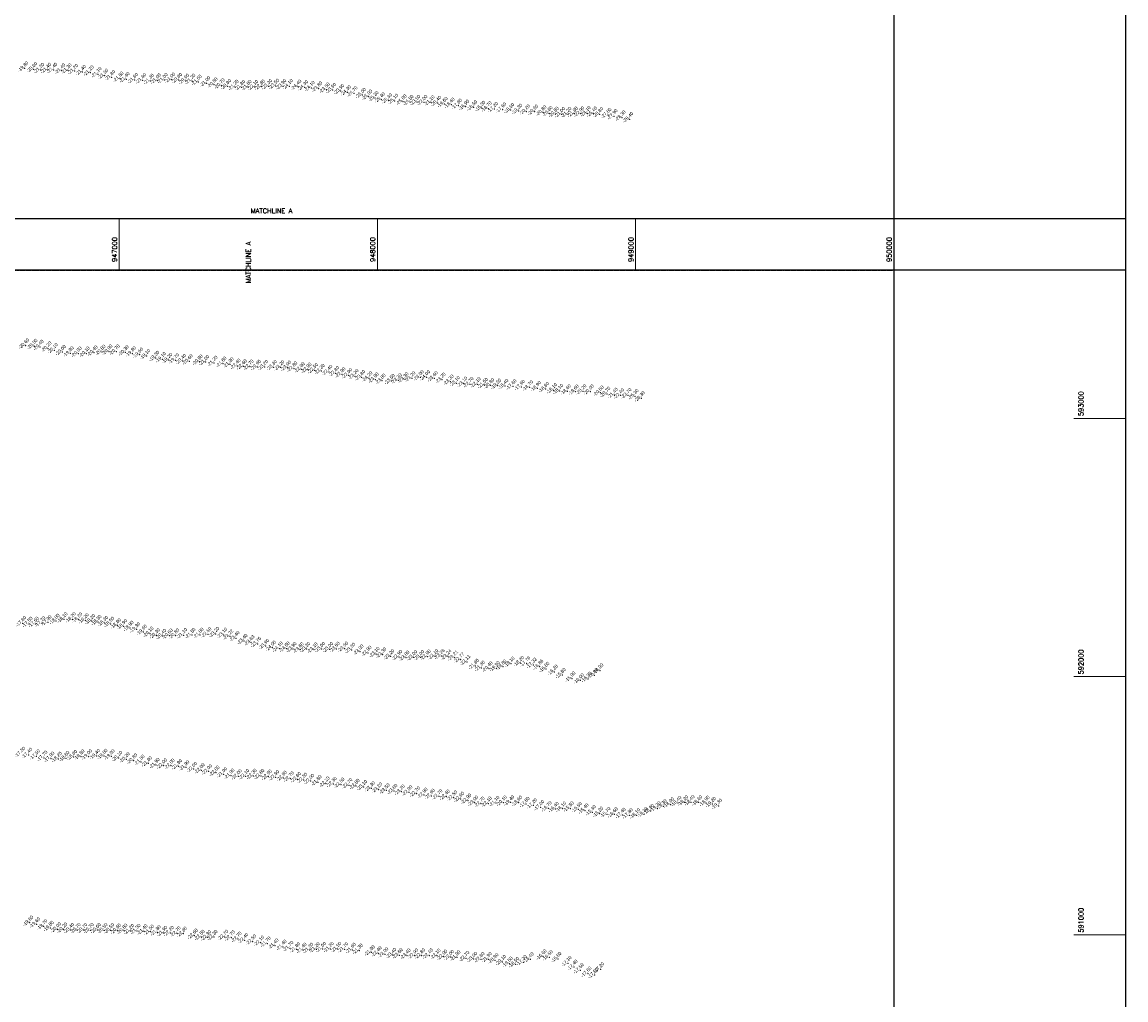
# Model space of a CAD drawing. Header units: feet. Extents: x 923032 to 950902, y 470215 to 606658.
# Tile 64 of 66: x 946624 to 950899, y 590748 to 594534. Entities that reach past the tile are written whole.
import ezdxf
from ezdxf.enums import TextEntityAlignment as Align

# ---------------------------------------------------------------- set-up
doc = ezdxf.new("R2010")
doc.units = ezdxf.units.FT
doc.header["$MEASUREMENT"] = 0
doc.header["$XCLIPFRAME"] = 0
doc.header["$PDSIZE"] = 100
doc.linetypes.add('DASHED', pattern=[0.75, 0.5, -0.25])
doc.linetypes.add('DASHED2', pattern=[0.375, 0.25, -0.125])
doc.layers.add('ALIGNSPACE-24x36', color=1, linetype='DASHED2', plot=False)
for name, color, linetype in [('ELEV8', 7, 'Continuous'), ('GRID-LABELS-X', 7, 'Continuous'), ('GRID-LABELS-Y', 7, 'Continuous'), ('GRID-TICKS-X', 7, 'Continuous'), ('GRID-TICKS-Y', 7, 'Continuous'), ('MATCHLINE', 7, 'DASHED'), ('POINTS8', 7, 'Continuous')]:
    doc.layers.add(name, color=color, linetype=linetype)
doc.layers.add('MrSID', color=251, linetype='Continuous', transparency=0.2)
doc.styles.add('MM-STANDARD', font='txt', dxfattribs={"height": 1})
doc.styles.get("Standard").update_dxf_attribs({"font": 'simplex.shx'})
picture_1 = doc.add_image_def('image7.sid', size_in_pixel=(6310, 6971))

msp = doc.modelspace()

# ---------------------------------------------------------------- linework, layer by layer
at = {"layer": 'ALIGNSPACE-24x36'}
for points in [[(943996.9, 597829.9), (950897.1, 597829.9), (950897.1, 593574.1), (943996.9, 593574.1)], [(943996.9, 593774.1), (950897.1, 593774.1), (950897.1, 589518.3), (943996.9, 589518.3)]]:
    msp.add_lwpolyline(points, close=True, dxfattribs=at)
at = {"layer": 'GRID-TICKS-X', "const_width": 4, "flags": 128}
for points in [[(947000, 593774.1), (947000, 593574.1)], [(948000, 593774.1), (948000, 593574.1)], [(949000, 593774.1), (949000, 593574.1)], [(950000, 593774.1), (950000, 593574.1)]]:
    msp.add_lwpolyline(points, dxfattribs=at)
at = {"layer": 'GRID-TICKS-Y', "const_width": 4, "flags": 128}
for points in [[(950697.1, 593000), (950897.1, 593000)], [(950697.1, 592000), (950897.1, 592000)], [(950697.1, 591000), (950897.1, 591000)]]:
    msp.add_lwpolyline(points, dxfattribs=at)
at = {"layer": 'MATCHLINE'}
for p, q in [((943996.9, 593774.1), (949996.9, 593774.1)), ((943996.9, 593574.1), (949996.9, 593574.1))]:
    msp.add_line(p, q, dxfattribs=at)
at = {"layer": 'POINTS8', "color": 250, "linetype": 'Continuous', "lineweight": 0, "transparency": 33554687}
for p in [(946634.4, 594354.7, -19.8), (946669.1, 594351.9, -20.6), (946696.4, 594348.9, -21.3), (946722.8, 594349.1, -21.4), (946746.9, 594349.2, -21.4), (946777.8, 594346.4, -21.4), (946802.2, 594347, -21.3), (946827.8, 594344.7, -21.2), (946858, 594340.7, -21.4), (946888.3, 594339, -21.2), (946918.4, 594332.4, -21.1), (946944.2, 594326.3, -21.5), (946971.2, 594320.8, -21.8), (947003.2, 594315.4, -21.6), (947027.2, 594312.9, -21.4), (947203.1, 594311.4, -21), (947059.8, 594309.7, -21.6), (947091.1, 594308.8, -21.6), (947121.2, 594306.7, -21.3), (947148.2, 594307.8, -21), (947174.7, 594309.5, -21), (947230, 594310.1, -20.8), (947257.1, 594306.8, -20.9), (947281.6, 594306.7, -21.2), (947306.3, 594302.8, -21.6), (947339.5, 594297, -21), (947367.6, 594292.4, -20.8), (947395.5, 594288.8, -20.7), (947420, 594285.9, -20.8), (947449.2, 594283.3, -21.2), (947474.6, 594282.3, -21.8), (947499.6, 594282.6, -21.8), (947524.4, 594283, -22.1), (947550.9, 594284.1, -22.8), (947578.7, 594285.8, -23.3), (947606, 594287.4, -23.5), (947634, 594285.9, -23.9), (947659.4, 594286.2, -24.1), (947692.1, 594283.9, -24.4), (947718.1, 594281.8, -24.3), (947743.9, 594278.9, -24.1), (947773.1, 594276.8, -23.8), (947801.9, 594272.8, -23.5), (947826.7, 594271.2, -23.5), (947858.2, 594267.2, -23.9), (947884.1, 594262, -24.3), (947909.6, 594258.3, -24.7), (947942.1, 594252, -25), (947966.9, 594245.5, -25), (947991.1, 594239.9, -25.3), (948015.7, 594234.6, -25.4), (948043.2, 594231.1, -25.3), (948067.2, 594229.1, -25.1), (948099.8, 594226.4, -25), (948152.9, 594224.9, -23.5), (948126.5, 594224.4, -24.5), (948180.2, 594224.2, -22), (948208.1, 594223.2, -21.1), (948233.7, 594221, -20.4), (948259, 594216.6, -19.6), (948285.9, 594214, -18.4), (948314.2, 594210.3, -17.8), (948342.1, 594206.4, -16.9), (948373, 594203.8, -16.5), (948404.6, 594201.9, -16.3), (948429.3, 594199.7, -16.7), (948453.6, 594197.5, -17.2), (948485.4, 594195.7, -17.6), (948516.4, 594193.4, -18.5), (948547.2, 594190.7, -19.3), (948577.3, 594188, -20.2), (948609.3, 594187.2, -20.6), (948641.1, 594184.5, -20.8), (948665.2, 594181.7, -20.8), (948689.1, 594179, -20.8), (948713.4, 594177.6, -21), (948738.1, 594177.8, -21.2), (948762.9, 594179.2, -21.8), (948787.9, 594180.3, -22.9), (948812.5, 594181.2, -24.1), (948837, 594179.8, -25.4), (948861, 594177.6, -26.8), (948892.9, 594174.7, -27.6), (948917, 594169.9, -27.9), (948947.8, 594164.6, -28.3), (948977.7, 594158.1, -28.4), (946637.9, 593282.1, -20.6), (946669.9, 593280.4, -20.5), (946693.9, 593276.6, -20.4), (946724.6, 593270.1, -20.2), (946749, 593263.7, -20.1), (946780, 593256.5, -20), (946810.4, 593251.4, -19.9), (946841.5, 593250.1, -20), (946872.3, 593250.5, -20.1), (946903.2, 593254.5, -20.4), (946933.5, 593257.4, -20.8), (946960.4, 593258.5, -20.9), (946988.6, 593258.4, -20.7), (947023.8, 593255.3, -20.3), (947051.5, 593251.1, -19.8), (947079.1, 593246.4, -19.5), (947107, 593240.9, -19.1), (947142, 593233.9, -19.3), (947167.7, 593229, -19.1), (947192.2, 593225.6, -19.2), (947218.4, 593224.3, -19.7), (947245.7, 593221.9, -20.4), (947271.6, 593220.6, -20.6), (947310.4, 593219.1, -20.9), (947335.3, 593217.9, -21), (947367.5, 593214.6, -21.2), (947402, 593211.4, -21.6), (947429.8, 593208.8, -21.9), (947457.1, 593203.4, -22.4), (947481, 593201, -22.6), (947507.1, 593200, -22.7), (947535.7, 593199.3, -22.9), (947563.3, 593198.7, -23.2), (947597.6, 593198.2, -23.3), (947626.1, 593197.2, -23.2), (947652.3, 593196, -23), (947676.6, 593192.9, -22.8), (947705.1, 593189.8, -22.8), (947731.6, 593188.2, -22.9), (947756.7, 593186.3, -22.5), (947782.6, 593183.4, -22.2), (947812.1, 593179, -22.4), (947838.7, 593174.6, -22.8), (947863, 593170.2, -22.9), (947889, 593166.6, -22.9), (947913.7, 593163.2, -23.2), (947939.6, 593159.2, -23.8), (948166.2, 593158.8, -23.9), (948190.4, 593158.8, -24), (947967.2, 593154.7, -24.2), (947991.6, 593150.1, -23.9), (948018.5, 593145.4, -23.8), (948054.1, 593144.3, -23.5), (948080.7, 593146.9, -23.3), (948107.1, 593150.9, -23.3), (948133.7, 593154.4, -23.2), (948220.6, 593154.8, -23.6), (948250.9, 593149.3, -23.2), (948282, 593141.8, -23.3), (948306.3, 593136.3, -23.1), (948334.9, 593133.9, -23.1), (948359.2, 593132.2, -22.7), (948386.6, 593131.6, -22.1), (948414.8, 593129.3, -21.5), (948439.4, 593127.7, -20.8), (948466.1, 593126.2, -19.5), (948493.9, 593125.1, -18.4), (948525.2, 593123.8, -17.6), (948557.7, 593121.5, -17.9), (948589.3, 593119.6, -18.7), (948620, 593116.8, -18.9), (948651.5, 593113.2, -18.6), (948682.2, 593108.7, -18.1), (948706.2, 593105.8, -18.1), (948736.2, 593104.1, -18.6), (948766.4, 593103.2, -19.6), (948796.1, 593104.6, -20.2), (948824.8, 593103.7, -20), (948863.1, 593099.2, -20.5), (948888.8, 593094.7, -20.7), (948917.9, 593090.7, -21.4), (948941.8, 593088.7, -22.4), (948970.5, 593089.4, -23.7), (948998.4, 593085.9, -25.3), (949022.3, 593077.2, -26.3), (946786.5, 592221.6, -18.1), (946818.5, 592221.8, -18.2), (946843.4, 592221, -18.2), (946868.8, 592218.1, -18.2), (946626.6, 592206.7, -17.6), (946651.2, 592204, -17.5), (946675.3, 592204.3, -17.6), (946700.8, 592206, -17.7), (946724.8, 592210, -17.9), (946755.8, 592215.6, -18), (946893.8, 592215, -18.2), (946918.2, 592211.3, -18.3), (946943.5, 592207.8, -18.3), (946967.4, 592204, -18.5), (946993.4, 592198.3, -18.8), (947017.5, 592195.2, -18.9), (947042.3, 592188.6, -18.9), (947067.7, 592182.8, -19.3), (947094.2, 592173.5, -19.6), (947119.6, 592166, -20.1), (947144.4, 592159.7, -20.3), (947169, 592157.4, -20.4), (947193.8, 592158.4, -20.6), (947218.9, 592158.9, -20.8), (947250.2, 592160.1, -21.1), (947282.1, 592160.9, -21.5), (947313.4, 592161.7, -21.8), (947343.8, 592163.7, -22.5), (947374.4, 592165, -23.2), (947405.2, 592161.8, -23.1), (947428.8, 592155.6, -23.2), (947452.8, 592148.8, -23.4), (947483.5, 592137.5, -23.4), (947510.7, 592132.9, -23.6), (947535.9, 592126.4, -23.8), (947567.2, 592118.7, -23.9), (947593.8, 592111.7, -24), (947620.3, 592108, -24.1), (947647.3, 592107.9, -24), (947673.5, 592106.6, -23.9), (947701, 592104.9, -23.6), (947726.5, 592106.7, -23.3), (947755.2, 592104.6, -23.1), (947784.1, 592106.6, -23), (947815.1, 592106.3, -23), (947841.2, 592107.3, -23.5), (947873, 592108.3, -23.5), (947900.7, 592103.3, -23.3), (947932.8, 592097, -23), (947963.8, 592092, -22.9), (947995.1, 592087.3, -23.1), (948021.2, 592085.3, -23.3), (948051.9, 592078.4, -23.2), (948083.2, 592075.9, -22.9), (948110.5, 592073.4, -23), (948141.1, 592074.8, -23), (948167.9, 592075, -23), (948193.2, 592077.4, -22.9), (948222.7, 592078.5, -23.1), (948247.3, 592079.5, -23.3), (948273.3, 592078, -23.2), (948299, 592074.1, -23.2), (948322.6, 592066.2, -22.8), (948346.7, 592056.5, -22.1), (948517.8, 592049.7, -19.1), (948554.2, 592052.4, -18.2), (948578.4, 592050.7, -17.8), (948603.8, 592045.5, -17.3), (948380, 592041.5, -21.8), (948403.3, 592034, -21.3), (948432.8, 592031.3, -20.4), (948460.5, 592032.5, -19.9), (948486.3, 592038.7, -19.8), (948629, 592038.8, -16.9), (948652.7, 592029.8, -16.6), (948685.6, 592018.6, -16.2), (948716.2, 592005.8, -15.8), (948840.7, 592005.5, -16.9), (948862, 592023.7, -16.9), (948753.5, 591992.4, -15.9), (948786.4, 591985.1, -16), (948816.4, 591991.2, -16.3), (946649.6, 591696.9, -17.4), (946679.6, 591691, -17.5), (946708.5, 591685.6, -17.7), (946735.6, 591681.9, -17.9), (946764.8, 591681.3, -18.2), (946793.9, 591684.3, -18.6), (946823.4, 591688.8, -18.8), (946852.1, 591690.5, -18.8), (946881.5, 591690.8, -19), (946912.3, 591692.2, -19.4), (946941.1, 591692.9, -19.6), (946969.4, 591690.9, -19.9), (946998.6, 591684.9, -20.1), (947027.4, 591679.7, -20.2), (947056.5, 591674.8, -20.8), (947085, 591670.1, -21.5), (947113.3, 591663.9, -21.8), (947143.2, 591657.7, -21.9), (947171.9, 591655.7, -22), (947201.4, 591654.8, -22), (947229.9, 591652.8, -21.9), (947258.3, 591648.5, -21.9), (947288.4, 591642.3, -22), (947317.7, 591637.2, -22), (947346.2, 591632.9, -22), (947375.3, 591627.9, -22), (947404.6, 591621.7, -21.9), (947433, 591616.5, -21.9), (947461.5, 591613.9, -22), (947490.4, 591614.3, -22.1), (947519.1, 591615.6, -22.3), (947548.9, 591615.4, -22.8), (947577.9, 591612.5, -22.9), (947606.5, 591610.2, -22.9), (947635.9, 591607.9, -22.9), (947663.3, 591605.3, -22.7), (947690.7, 591602.8, -22.6), (947714.7, 591600, -22.3), (947741.9, 591596, -22), (947770.5, 591590.7, -21.8), (947801.5, 591585.6, -22.1), (947829.5, 591584.2, -22.3), (947858.8, 591581.7, -22.5), (947889.8, 591579.3, -22.7), (947917.9, 591576.8, -22.8), (947947, 591572.3, -23.1), (947976.9, 591567, -23.3), (948005, 591562.7, -23.2), (948034.5, 591559.2, -23.5), (948064.2, 591557, -23.6), (948092.9, 591554.6, -23.2), (948122.2, 591551.6, -22.9), (948151.8, 591547.2, -22.7), (948181, 591542.3, -22.9), (948209.2, 591538.2, -22.9), (948238.4, 591536.4, -22.7), (948267.3, 591535.1, -22.4), (948295.6, 591531.7, -22.5), (948322.5, 591526.9, -22.6), (948350.4, 591519.9, -22.9), (948376.9, 591512, -23), (948402, 591507.6, -22.7), (948429.3, 591508.2, -22.1), (948459.3, 591510.4, -21.1), (948487.8, 591511.8, -20.1), (948516.4, 591512.8, -19.4), (948547.1, 591511.5, -18.6), (948576.3, 591506.8, -17.8), (948604.6, 591501.3, -17.2), (948633.1, 591494.4, -17), (948661.8, 591489.7, -16.7), (948747.2, 591489.3, -15.8), (949083.7, 591489.7, -19.3), (949107.3, 591497.4, -19.3), (949135.4, 591504.8, -18.9), (949163.9, 591510.3, -18.4), (949190.4, 591512.9, -18.2), (949215.2, 591513.3, -18.4), (949244.6, 591513, -18.6), (949273.3, 591511.3, -18.9), (949297.6, 591506.7, -19.2), (949321.3, 591499.8, -19.3), (948689.3, 591487.3, -16.4), (948717.6, 591488.7, -16.1), (948778.5, 591486.7, -15.5), (948804.6, 591481.5, -15.4), (948832.8, 591474.7, -15.3), (948861.2, 591469.1, -15.2), (948889.2, 591467.2, -15.7), (948917.8, 591466.4, -16.6), (948948.2, 591464.5, -17.4), (948975.7, 591462.8, -17.8), (949004.2, 591462.7, -18.1), (949033, 591467.3, -18.3), (949057.6, 591479.4, -18.9), (946653.9, 591047.2, -19.6), (946680.3, 591040.4, -19.6), (946708.2, 591032.8, -19.7), (946733.1, 591027, -19.8), (946761.2, 591021.4, -20), (946785.7, 591020.3, -20.2), (946812.1, 591018.7, -20.4), (946837.2, 591018.6, -20.7), (946862.8, 591018.5, -20.7), (946888.1, 591018.2, -20.7), (946915.5, 591018.4, -20.6), (946941.4, 591018.1, -20.5), (946967.6, 591017.7, -20.5), (946993.2, 591016.3, -20.6), (947018.4, 591015.9, -20.8), (947044.5, 591014.7, -21.2), (947069.2, 591015.2, -21.3), (947096.3, 591013.5, -21.4), (947121.3, 591012.2, -21.5), (947147.8, 591009.7, -21.8), (947172.7, 591007.3, -21.9), (947198.5, 591007.4, -22.2), (947224.6, 591005.5, -22.7), (947249, 591004.3, -22.8), (947291.2, 590996.6, -22.6), (947317.7, 590992.1, -22.5), (947342.9, 590990.3, -22.3), (947367.4, 590991.4, -22.3), (947408.5, 590992.2, -22.7), (947434.7, 590989.5, -22.7), (947460.9, 590984.8, -22.7), (947486.6, 590979.6, -22.4), (947517.1, 590974.1, -22.5), (947547.9, 590969.9, -22.1), (947573.7, 590965.7, -21.7), (947603.6, 590958.8, -21.4), (947635, 590953.7, -21.4), (947661.1, 590948.7, -21.7), (947687.2, 590944, -21.8), (947712.4, 590942, -21.4), (947738.1, 590941.8, -21.3), (947763.3, 590944.2, -21.2), (947788, 590945.2, -21), (947817.8, 590945.4, -21.2), (947846.8, 590945, -21.5), (947873.2, 590944.2, -21.7), (947903.3, 590941.8, -21.6), (947930.1, 590938.5, -21.3), (947976.6, 590932.1, -21.9), (948003.4, 590928.6, -22.4), (948029, 590924.4, -23), (948059.9, 590922.1, -23.4), (948084.6, 590921, -23.6), (948115.3, 590919.5, -23.4), (948144.6, 590919.9, -22.9), (948171.3, 590920.3, -22.8), (948201.7, 590919.8, -22.4), (948231.4, 590919.1, -22.1), (948257.2, 590915.5, -22), (948283.2, 590914, -22), (948308.3, 590912.6, -21.9), (948343, 590909.9, -22.7), (948373, 590906.8, -23), (948401.6, 590905.7, -22.8), (948429.8, 590905.8, -21.9), (948455.5, 590901.7, -20.9), (948484.6, 590895.2, -20.1), (948565.1, 590894.2, -17.3), (948592.3, 590904.9, -16.4), (948641.7, 590916.6, -16.6), (948665.8, 590913.1, -16.5), (948699.1, 590906.7, -16.6), (948738.5, 590890.5, -17.1), (948510.5, 590888.2, -19.5), (948535.2, 590886.5, -18.5), (948761.7, 590876.4, -17.4), (948785.5, 590862.9, -17.5), (948815.8, 590849.8, -17.6), (948865, 590866.5, -17.2), (948842.2, 590844.8, -17.5)]:
    msp.add_point(p, dxfattribs=at)

# ---------------------------------------------------------------- texts
at = {"layer": 'ELEV8', "color": 18, "true_color": 0x000000, "transparency": 33554687, "style": 'MM-STANDARD'}
for s, p in [('-19.80', (946634.4, 594354.7, -19.8)), ('-20.60', (946669.1, 594351.9, -20.6)), ('-21.30', (946696.4, 594348.9, -21.3)), ('-21.40', (946722.8, 594349.1, -21.4)), ('-21.40', (946746.9, 594349.2, -21.4)), ('-21.40', (946777.8, 594346.4, -21.4)), ('-21.30', (946802.2, 594347, -21.3)), ('-21.20', (946827.8, 594344.7, -21.2)), ('-21.40', (946858, 594340.7, -21.4)), ('-21.20', (946888.3, 594339, -21.2)), ('-21.10', (946918.4, 594332.4, -21.1)), ('-21.50', (946944.2, 594326.3, -21.5)), ('-21.80', (946971.2, 594320.8, -21.8)), ('-21.60', (947003.2, 594315.4, -21.6)), ('-21.40', (947027.2, 594312.9, -21.4)), ('-21.60', (947059.8, 594309.7, -21.6)), ('-21.60', (947091.1, 594308.8, -21.6)), ('-21.30', (947121.2, 594306.7, -21.3)), ('-21.00', (947148.2, 594307.8, -21)), ('-21.00', (947174.7, 594309.5, -21)), ('-21.00', (947203.1, 594311.4, -21)), ('-20.80', (947230, 594310.1, -20.8)), ('-20.90', (947257.1, 594306.8, -20.9)), ('-21.20', (947281.6, 594306.7, -21.2)), ('-21.60', (947306.3, 594302.8, -21.6)), ('-21.00', (947339.5, 594297, -21)), ('-20.80', (947367.6, 594292.4, -20.8)), ('-20.70', (947395.5, 594288.8, -20.7)), ('-20.80', (947420, 594285.9, -20.8)), ('-21.20', (947449.2, 594283.3, -21.2)), ('-21.80', (947474.6, 594282.3, -21.8)), ('-21.80', (947499.6, 594282.6, -21.8)), ('-22.10', (947524.4, 594283, -22.1)), ('-22.80', (947550.9, 594284.1, -22.8)), ('-23.30', (947578.7, 594285.8, -23.3)), ('-23.50', (947606, 594287.4, -23.5)), ('-23.90', (947634, 594285.9, -23.9)), ('-24.10', (947659.4, 594286.2, -24.1)), ('-24.40', (947692.1, 594283.9, -24.4)), ('-24.30', (947718.1, 594281.8, -24.3)), ('-24.10', (947743.9, 594278.9, -24.1)), ('-23.80', (947773.1, 594276.8, -23.8)), ('-23.50', (947801.9, 594272.8, -23.5)), ('-23.50', (947826.7, 594271.2, -23.5)), ('-23.90', (947858.2, 594267.2, -23.9)), ('-24.30', (947884.1, 594262, -24.3)), ('-24.70', (947909.6, 594258.3, -24.7)), ('-25.00', (947942.1, 594252, -25)), ('-25.00', (947966.9, 594245.5, -25)), ('-25.30', (947991.1, 594239.9, -25.3)), ('-25.40', (948015.7, 594234.6, -25.4)), ('-25.30', (948043.2, 594231.1, -25.3)), ('-25.10', (948067.2, 594229.1, -25.1)), ('-25.00', (948099.8, 594226.4, -25)), ('-24.50', (948126.5, 594224.4, -24.5)), ('-23.50', (948152.9, 594224.9, -23.5)), ('-22.00', (948180.2, 594224.2, -22)), ('-21.10', (948208.1, 594223.2, -21.1)), ('-20.40', (948233.7, 594221, -20.4)), ('-19.60', (948259, 594216.6, -19.6)), ('-18.40', (948285.9, 594214, -18.4)), ('-17.80', (948314.2, 594210.3, -17.8)), ('-16.90', (948342.1, 594206.4, -16.9)), ('-16.50', (948373, 594203.8, -16.5)), ('-16.30', (948404.6, 594201.9, -16.3)), ('-16.70', (948429.3, 594199.7, -16.7)), ('-17.20', (948453.6, 594197.5, -17.2)), ('-17.60', (948485.4, 594195.7, -17.6)), ('-18.50', (948516.4, 594193.4, -18.5)), ('-19.30', (948547.2, 594190.7, -19.3)), ('-20.20', (948577.3, 594188, -20.2)), ('-20.60', (948609.3, 594187.2, -20.6)), ('-20.80', (948641.1, 594184.5, -20.8)), ('-20.80', (948665.2, 594181.7, -20.8)), ('-20.80', (948689.1, 594179, -20.8)), ('-21.00', (948713.4, 594177.6, -21)), ('-21.20', (948738.1, 594177.8, -21.2)), ('-21.80', (948762.9, 594179.2, -21.8)), ('-22.90', (948787.9, 594180.3, -22.9)), ('-24.10', (948812.5, 594181.2, -24.1)), ('-25.40', (948837, 594179.8, -25.4)), ('-26.80', (948861, 594177.6, -26.8)), ('-27.60', (948892.9, 594174.7, -27.6)), ('-27.90', (948917, 594169.9, -27.9)), ('-28.30', (948947.8, 594164.6, -28.3)), ('-28.40', (948977.7, 594158.1, -28.4)), ('-20.60', (946637.9, 593282.1, -20.6)), ('-20.50', (946669.9, 593280.4, -20.5)), ('-20.40', (946693.9, 593276.6, -20.4)), ('-20.20', (946724.6, 593270.1, -20.2)), ('-20.10', (946749, 593263.7, -20.1)), ('-20.00', (946780, 593256.5, -20)), ('-20.80', (946933.5, 593257.4, -20.8)), ('-20.90', (946960.4, 593258.5, -20.9)), ('-20.70', (946988.6, 593258.4, -20.7)), ('-19.90', (946810.4, 593251.4, -19.9)), ('-20.00', (946841.5, 593250.1, -20)), ('-20.10', (946872.3, 593250.5, -20.1)), ('-20.40', (946903.2, 593254.5, -20.4)), ('-20.30', (947023.8, 593255.3, -20.3)), ('-19.80', (947051.5, 593251.1, -19.8)), ('-19.50', (947079.1, 593246.4, -19.5)), ('-19.10', (947107, 593240.9, -19.1)), ('-19.30', (947142, 593233.9, -19.3)), ('-19.10', (947167.7, 593229, -19.1)), ('-19.20', (947192.2, 593225.6, -19.2)), ('-19.70', (947218.4, 593224.3, -19.7)), ('-20.40', (947245.7, 593221.9, -20.4)), ('-20.60', (947271.6, 593220.6, -20.6)), ('-20.90', (947310.4, 593219.1, -20.9)), ('-21.00', (947335.3, 593217.9, -21)), ('-21.20', (947367.5, 593214.6, -21.2)), ('-21.60', (947402, 593211.4, -21.6)), ('-21.90', (947429.8, 593208.8, -21.9)), ('-22.40', (947457.1, 593203.4, -22.4)), ('-22.60', (947481, 593201, -22.6)), ('-22.70', (947507.1, 593200, -22.7)), ('-22.90', (947535.7, 593199.3, -22.9)), ('-23.20', (947563.3, 593198.7, -23.2)), ('-23.30', (947597.6, 593198.2, -23.3)), ('-23.20', (947626.1, 593197.2, -23.2)), ('-23.00', (947652.3, 593196, -23)), ('-22.80', (947676.6, 593192.9, -22.8)), ('-22.80', (947705.1, 593189.8, -22.8)), ('-22.90', (947731.6, 593188.2, -22.9)), ('-22.50', (947756.7, 593186.3, -22.5)), ('-22.20', (947782.6, 593183.4, -22.2)), ('-22.40', (947812.1, 593179, -22.4)), ('-22.80', (947838.7, 593174.6, -22.8)), ('-22.90', (947863, 593170.2, -22.9)), ('-22.90', (947889, 593166.6, -22.9)), ('-23.20', (947913.7, 593163.2, -23.2)), ('-23.80', (947939.6, 593159.2, -23.8)), ('-24.20', (947967.2, 593154.7, -24.2)), ('-23.90', (947991.6, 593150.1, -23.9)), ('-23.80', (948018.5, 593145.4, -23.8)), ('-23.50', (948054.1, 593144.3, -23.5)), ('-23.30', (948080.7, 593146.9, -23.3)), ('-23.30', (948107.1, 593150.9, -23.3)), ('-23.20', (948133.7, 593154.4, -23.2)), ('-23.90', (948166.2, 593158.8, -23.9)), ('-24.00', (948190.4, 593158.8, -24)), ('-23.60', (948220.6, 593154.8, -23.6)), ('-23.20', (948250.9, 593149.3, -23.2)), ('-23.30', (948282, 593141.8, -23.3)), ('-23.10', (948306.3, 593136.3, -23.1)), ('-23.10', (948334.9, 593133.9, -23.1)), ('-22.70', (948359.2, 593132.2, -22.7)), ('-22.10', (948386.6, 593131.6, -22.1)), ('-21.50', (948414.8, 593129.3, -21.5)), ('-20.80', (948439.4, 593127.7, -20.8)), ('-19.50', (948466.1, 593126.2, -19.5)), ('-18.40', (948493.9, 593125.1, -18.4)), ('-17.60', (948525.2, 593123.8, -17.6)), ('-17.90', (948557.7, 593121.5, -17.9)), ('-18.70', (948589.3, 593119.6, -18.7)), ('-18.90', (948620, 593116.8, -18.9)), ('-18.60', (948651.5, 593113.2, -18.6)), ('-18.10', (948682.2, 593108.7, -18.1)), ('-18.10', (948706.2, 593105.8, -18.1)), ('-18.60', (948736.2, 593104.1, -18.6)), ('-19.60', (948766.4, 593103.2, -19.6)), ('-20.20', (948796.1, 593104.6, -20.2)), ('-20.00', (948824.8, 593103.7, -20)), ('-20.50', (948863.1, 593099.2, -20.5)), ('-20.70', (948888.8, 593094.7, -20.7)), ('-21.40', (948917.9, 593090.7, -21.4)), ('-22.40', (948941.8, 593088.7, -22.4)), ('-23.70', (948970.5, 593089.4, -23.7)), ('-25.30', (948998.4, 593085.9, -25.3)), ('-26.30', (949022.3, 593077.2, -26.3)), ('-17.60', (946626.6, 592206.7, -17.6)), ('-17.50', (946651.2, 592204, -17.5)), ('-17.60', (946675.3, 592204.3, -17.6)), ('-17.70', (946700.8, 592206, -17.7)), ('-17.90', (946724.8, 592210, -17.9)), ('-18.00', (946755.8, 592215.6, -18)), ('-18.10', (946786.5, 592221.6, -18.1)), ('-18.20', (946818.5, 592221.8, -18.2)), ('-18.20', (946843.4, 592221, -18.2)), ('-18.20', (946868.8, 592218.1, -18.2)), ('-18.20', (946893.8, 592215, -18.2)), ('-18.30', (946918.2, 592211.3, -18.3)), ('-18.30', (946943.5, 592207.8, -18.3)), ('-18.50', (946967.4, 592204, -18.5)), ('-18.80', (946993.4, 592198.3, -18.8)), ('-18.90', (947017.5, 592195.2, -18.9)), ('-18.90', (947042.3, 592188.6, -18.9)), ('-19.30', (947067.7, 592182.8, -19.3)), ('-19.60', (947094.2, 592173.5, -19.6)), ('-20.10', (947119.6, 592166, -20.1)), ('-20.30', (947144.4, 592159.7, -20.3)), ('-20.40', (947169, 592157.4, -20.4)), ('-20.60', (947193.8, 592158.4, -20.6)), ('-20.80', (947218.9, 592158.9, -20.8)), ('-21.10', (947250.2, 592160.1, -21.1)), ('-21.50', (947282.1, 592160.9, -21.5)), ('-21.80', (947313.4, 592161.7, -21.8)), ('-22.50', (947343.8, 592163.7, -22.5)), ('-23.20', (947374.4, 592165, -23.2)), ('-23.10', (947405.2, 592161.8, -23.1)), ('-23.22', (947428.8, 592155.6, -23.2)), ('-23.40', (947452.8, 592148.8, -23.4)), ('-23.40', (947483.5, 592137.5, -23.4)), ('-23.63', (947510.7, 592132.9, -23.6)), ('-23.76', (947535.9, 592126.4, -23.8)), ('-23.90', (947567.2, 592118.7, -23.9)), ('-24.00', (947593.8, 592111.7, -24)), ('-24.10', (947620.3, 592108, -24.1)), ('-24.00', (947647.3, 592107.9, -24)), ('-23.90', (947673.5, 592106.6, -23.9)), ('-23.60', (947701, 592104.9, -23.6)), ('-23.30', (947726.5, 592106.7, -23.3)), ('-23.10', (947755.2, 592104.6, -23.1)), ('-23.00', (947784.1, 592106.6, -23)), ('-23.00', (947815.1, 592106.3, -23)), ('-23.50', (947841.2, 592107.3, -23.5)), ('-23.50', (947873, 592108.3, -23.5)), ('-23.30', (947900.7, 592103.3, -23.3)), ('-23.00', (947932.8, 592097, -23)), ('-22.90', (947963.8, 592092, -22.9)), ('-23.10', (947995.1, 592087.3, -23.1)), ('-23.30', (948021.2, 592085.3, -23.3)), ('-23.20', (948051.9, 592078.4, -23.2)), ('-22.90', (948083.2, 592075.9, -22.9)), ('-23.00', (948110.5, 592073.4, -23)), ('-23.00', (948141.1, 592074.8, -23)), ('-23.00', (948167.9, 592075, -23)), ('-22.90', (948193.2, 592077.4, -22.9)), ('-23.10', (948222.7, 592078.5, -23.1)), ('-23.28', (948247.3, 592079.5, -23.3)), ('-23.24', (948273.3, 592078, -23.2)), ('-23.21', (948299, 592074.1, -23.2)), ('-22.77', (948322.6, 592066.2, -22.8)), ('-22.11', (948346.7, 592056.5, -22.1)), ('-21.80', (948380, 592041.5, -21.8)), ('-21.30', (948403.3, 592034, -21.3)), ('-20.40', (948432.8, 592031.3, -20.4)), ('-19.90', (948460.5, 592032.5, -19.9)), ('-19.80', (948486.3, 592038.7, -19.8)), ('-19.10', (948517.8, 592049.7, -19.1)), ('-18.20', (948554.2, 592052.4, -18.2)), ('-17.78', (948578.4, 592050.7, -17.8)), ('-17.32', (948603.8, 592045.5, -17.3)), ('-16.86', (948629, 592038.8, -16.9)), ('-16.60', (948652.7, 592029.8, -16.6)), ('-16.20', (948685.6, 592018.6, -16.2)), ('-16.90', (948862, 592023.7, -16.9)), ('-15.80', (948716.2, 592005.8, -15.8)), ('-15.90', (948753.5, 591992.4, -15.9)), ('-16.00', (948786.4, 591985.1, -16)), ('-16.30', (948816.4, 591991.2, -16.3)), ('-16.90', (948840.7, 592005.5, -16.9)), ('-17.30', (946622.5, 591700.6, -17.3)), ('-17.40', (946649.6, 591696.9, -17.4)), ('-17.50', (946679.6, 591691, -17.5)), ('-17.70', (946708.5, 591685.6, -17.7)), ('-17.90', (946735.6, 591681.9, -17.9)), ('-18.20', (946764.8, 591681.3, -18.2)), ('-18.60', (946793.9, 591684.3, -18.6)), ('-18.80', (946823.4, 591688.8, -18.8)), ('-18.80', (946852.1, 591690.5, -18.8)), ('-19.00', (946881.5, 591690.8, -19)), ('-19.40', (946912.3, 591692.2, -19.4)), ('-19.60', (946941.1, 591692.9, -19.6)), ('-19.90', (946969.4, 591690.9, -19.9)), ('-20.10', (946998.6, 591684.9, -20.1)), ('-20.20', (947027.4, 591679.7, -20.2)), ('-20.80', (947056.5, 591674.8, -20.8)), ('-21.50', (947085, 591670.1, -21.5)), ('-21.80', (947113.3, 591663.9, -21.8)), ('-21.90', (947143.2, 591657.7, -21.9)), ('-22.00', (947171.9, 591655.7, -22)), ('-22.00', (947201.4, 591654.8, -22)), ('-21.90', (947229.9, 591652.8, -21.9)), ('-21.90', (947258.3, 591648.5, -21.9)), ('-22.00', (947288.4, 591642.3, -22)), ('-22.00', (947317.7, 591637.2, -22)), ('-22.00', (947346.2, 591632.9, -22)), ('-22.00', (947375.3, 591627.9, -22)), ('-21.90', (947404.6, 591621.7, -21.9)), ('-21.90', (947433, 591616.5, -21.9)), ('-22.00', (947461.5, 591613.9, -22)), ('-22.10', (947490.4, 591614.3, -22.1)), ('-22.30', (947519.1, 591615.6, -22.3)), ('-22.80', (947548.9, 591615.4, -22.8)), ('-22.90', (947577.9, 591612.5, -22.9)), ('-22.90', (947606.5, 591610.2, -22.9)), ('-22.90', (947635.9, 591607.9, -22.9)), ('-22.70', (947663.3, 591605.3, -22.7)), ('-22.60', (947690.7, 591602.8, -22.6)), ('-22.30', (947714.7, 591600, -22.3)), ('-22.00', (947741.9, 591596, -22)), ('-21.80', (947770.5, 591590.7, -21.8)), ('-22.10', (947801.5, 591585.6, -22.1)), ('-22.30', (947829.5, 591584.2, -22.3)), ('-22.50', (947858.8, 591581.7, -22.5)), ('-22.70', (947889.8, 591579.3, -22.7)), ('-22.80', (947917.9, 591576.8, -22.8)), ('-23.10', (947947, 591572.3, -23.1)), ('-23.30', (947976.9, 591567, -23.3)), ('-23.20', (948005, 591562.7, -23.2)), ('-23.50', (948034.5, 591559.2, -23.5)), ('-23.60', (948064.2, 591557, -23.6)), ('-23.20', (948092.9, 591554.6, -23.2)), ('-22.90', (948122.2, 591551.6, -22.9)), ('-22.70', (948151.8, 591547.2, -22.7)), ('-22.90', (948181, 591542.3, -22.9)), ('-22.90', (948209.2, 591538.2, -22.9)), ('-22.70', (948238.4, 591536.4, -22.7)), ('-22.40', (948267.3, 591535.1, -22.4)), ('-22.50', (948295.6, 591531.7, -22.5)), ('-22.60', (948322.5, 591526.9, -22.6)), ('-22.90', (948350.4, 591519.9, -22.9)), ('-23.00', (948376.9, 591512, -23)), ('-22.70', (948402, 591507.6, -22.7)), ('-22.10', (948429.3, 591508.2, -22.1)), ('-21.10', (948459.3, 591510.4, -21.1)), ('-20.10', (948487.8, 591511.8, -20.1)), ('-19.40', (948516.4, 591512.8, -19.4)), ('-18.60', (948547.1, 591511.5, -18.6)), ('-17.80', (948576.3, 591506.8, -17.8)), ('-18.90', (949135.4, 591504.8, -18.9)), ('-18.40', (949163.9, 591510.3, -18.4)), ('-18.20', (949190.4, 591512.9, -18.2)), ('-18.40', (949215.2, 591513.3, -18.4)), ('-18.60', (949244.6, 591513, -18.6)), ('-18.90', (949273.3, 591511.3, -18.9)), ('-19.20', (949297.6, 591506.7, -19.2)), ('-17.20', (948604.6, 591501.3, -17.2)), ('-17.00', (948633.1, 591494.4, -17)), ('-16.70', (948661.8, 591489.7, -16.7)), ('-16.40', (948689.3, 591487.3, -16.4)), ('-16.10', (948717.6, 591488.7, -16.1)), ('-15.80', (948747.2, 591489.3, -15.8)), ('-15.50', (948778.5, 591486.7, -15.5)), ('-15.40', (948804.6, 591481.5, -15.4)), ('-15.30', (948832.8, 591474.7, -15.3)), ('-15.20', (948861.2, 591469.1, -15.2)), ('-15.70', (948889.2, 591467.2, -15.7)), ('-16.60', (948917.8, 591466.4, -16.6)), ('-17.40', (948948.2, 591464.5, -17.4)), ('-17.80', (948975.7, 591462.8, -17.8)), ('-18.10', (949004.2, 591462.7, -18.1)), ('-18.30', (949033, 591467.3, -18.3)), ('-18.90', (949057.6, 591479.4, -18.9)), ('-19.30', (949083.7, 591489.7, -19.3)), ('-19.30', (949107.3, 591497.4, -19.3)), ('-19.30', (949321.3, 591499.8, -19.3)), ('-19.60', (946653.9, 591047.2, -19.6)), ('-19.60', (946680.3, 591040.4, -19.6)), ('-19.70', (946708.2, 591032.8, -19.7)), ('-19.80', (946733.1, 591027, -19.8)), ('-20.00', (946761.2, 591021.4, -20)), ('-20.20', (946785.7, 591020.3, -20.2)), ('-20.40', (946812.1, 591018.7, -20.4)), ('-20.70', (946837.2, 591018.6, -20.7)), ('-20.70', (946862.8, 591018.5, -20.7)), ('-20.70', (946888.1, 591018.2, -20.7)), ('-20.60', (946915.5, 591018.4, -20.6)), ('-20.50', (946941.4, 591018.1, -20.5)), ('-20.50', (946967.6, 591017.7, -20.5)), ('-20.60', (946993.2, 591016.3, -20.6)), ('-20.80', (947018.4, 591015.9, -20.8)), ('-21.20', (947044.5, 591014.7, -21.2)), ('-21.30', (947069.2, 591015.2, -21.3)), ('-21.40', (947096.3, 591013.5, -21.4)), ('-21.50', (947121.3, 591012.2, -21.5)), ('-21.80', (947147.8, 591009.7, -21.8)), ('-21.90', (947172.7, 591007.3, -21.9)), ('-22.20', (947198.5, 591007.4, -22.2)), ('-22.70', (947224.6, 591005.5, -22.7)), ('-22.80', (947249, 591004.3, -22.8)), ('-22.60', (947291.2, 590996.6, -22.6)), ('-22.50', (947317.7, 590992.1, -22.5)), ('-22.30', (947342.9, 590990.3, -22.3)), ('-22.30', (947367.4, 590991.4, -22.3)), ('-22.70', (947408.5, 590992.2, -22.7)), ('-22.70', (947434.7, 590989.5, -22.7)), ('-22.70', (947460.9, 590984.8, -22.7)), ('-22.40', (947486.6, 590979.6, -22.4)), ('-22.50', (947517.1, 590974.1, -22.5)), ('-22.10', (947547.9, 590969.9, -22.1)), ('-21.70', (947573.7, 590965.7, -21.7)), ('-21.40', (947603.6, 590958.8, -21.4)), ('-21.40', (947635, 590953.7, -21.4)), ('-21.70', (947661.1, 590948.7, -21.7)), ('-21.80', (947687.2, 590944, -21.8)), ('-21.40', (947712.4, 590942, -21.4)), ('-21.30', (947738.1, 590941.8, -21.3)), ('-21.20', (947763.3, 590944.2, -21.2)), ('-21.00', (947788, 590945.2, -21)), ('-21.20', (947817.8, 590945.4, -21.2)), ('-21.50', (947846.8, 590945, -21.5)), ('-21.70', (947873.2, 590944.2, -21.7)), ('-21.60', (947903.3, 590941.8, -21.6)), ('-21.30', (947930.1, 590938.5, -21.3)), ('-21.90', (947976.6, 590932.1, -21.9)), ('-22.40', (948003.4, 590928.6, -22.4)), ('-23.00', (948029, 590924.4, -23)), ('-23.40', (948059.9, 590922.1, -23.4)), ('-23.60', (948084.6, 590921, -23.6)), ('-23.40', (948115.3, 590919.5, -23.4)), ('-22.90', (948144.6, 590919.9, -22.9)), ('-22.80', (948171.3, 590920.3, -22.8)), ('-22.40', (948201.7, 590919.8, -22.4)), ('-22.10', (948231.4, 590919.1, -22.1)), ('-22.00', (948257.2, 590915.5, -22)), ('-22.00', (948283.2, 590914, -22)), ('-21.90', (948308.3, 590912.6, -21.9)), ('-22.70', (948343, 590909.9, -22.7)), ('-23.00', (948373, 590906.8, -23)), ('-22.80', (948401.6, 590905.7, -22.8)), ('-21.90', (948429.8, 590905.8, -21.9)), ('-16.40', (948592.3, 590904.9, -16.4)), ('-16.60', (948641.7, 590916.6, -16.6)), ('-16.50', (948665.8, 590913.1, -16.5)), ('-16.60', (948699.1, 590906.7, -16.6)), ('-20.90', (948455.5, 590901.7, -20.9)), ('-20.10', (948484.6, 590895.2, -20.1)), ('-19.50', (948510.5, 590888.2, -19.5)), ('-18.50', (948535.2, 590886.5, -18.5)), ('-17.30', (948565.1, 590894.2, -17.3)), ('-17.10', (948738.5, 590890.5, -17.1)), ('-17.40', (948761.7, 590876.4, -17.4)), ('-17.50', (948785.5, 590862.9, -17.5)), ('-17.20', (948865, 590866.5, -17.2)), ('-17.60', (948815.8, 590849.8, -17.6)), ('-17.50', (948842.2, 590844.8, -17.5))]:
    msp.add_text(s, height=13, rotation=45, dxfattribs=at).set_placement(p, align=Align.BOTTOM_CENTER)
at = {"layer": 'GRID-LABELS-X'}
for s, p in [('947000', (946991.6, 593605.6)), ('MATCHLINE A', (947509.6, 593522.3)), ('948000', (947991.6, 593605.6)), ('949000', (948991.6, 593605.6)), ('950000', (949991.6, 593605.6))]:
    msp.add_text(s, height=18.75, rotation=90, dxfattribs=at).set_placement(p)
at = {"layer": 'GRID-LABELS-Y'}
msp.add_text('MATCHLINE A', height=18.75, dxfattribs=at).set_placement((947509.6, 593794.2))
for s, p in [('593000', (950734.4, 593008.7)), ('592000', (950734.4, 592008.7)), ('591000', (950734.4, 591008.7))]:
    msp.add_text(s, height=18.75, rotation=90, dxfattribs=at).set_placement(p)

# ---------------------------------------------------------------- pictures from other files: only their frames are drawn
at = {"layer": 'MrSID'}
image = msp.add_image(picture_1, insert=(943561.9, 583930), size_in_units=(20702.1, 22870.7), dxfattribs=at)
image.set_boundary_path([(49.11, 243.55), (1961.845, 6970.5)])

doc.saveas('drawing.dxf')
